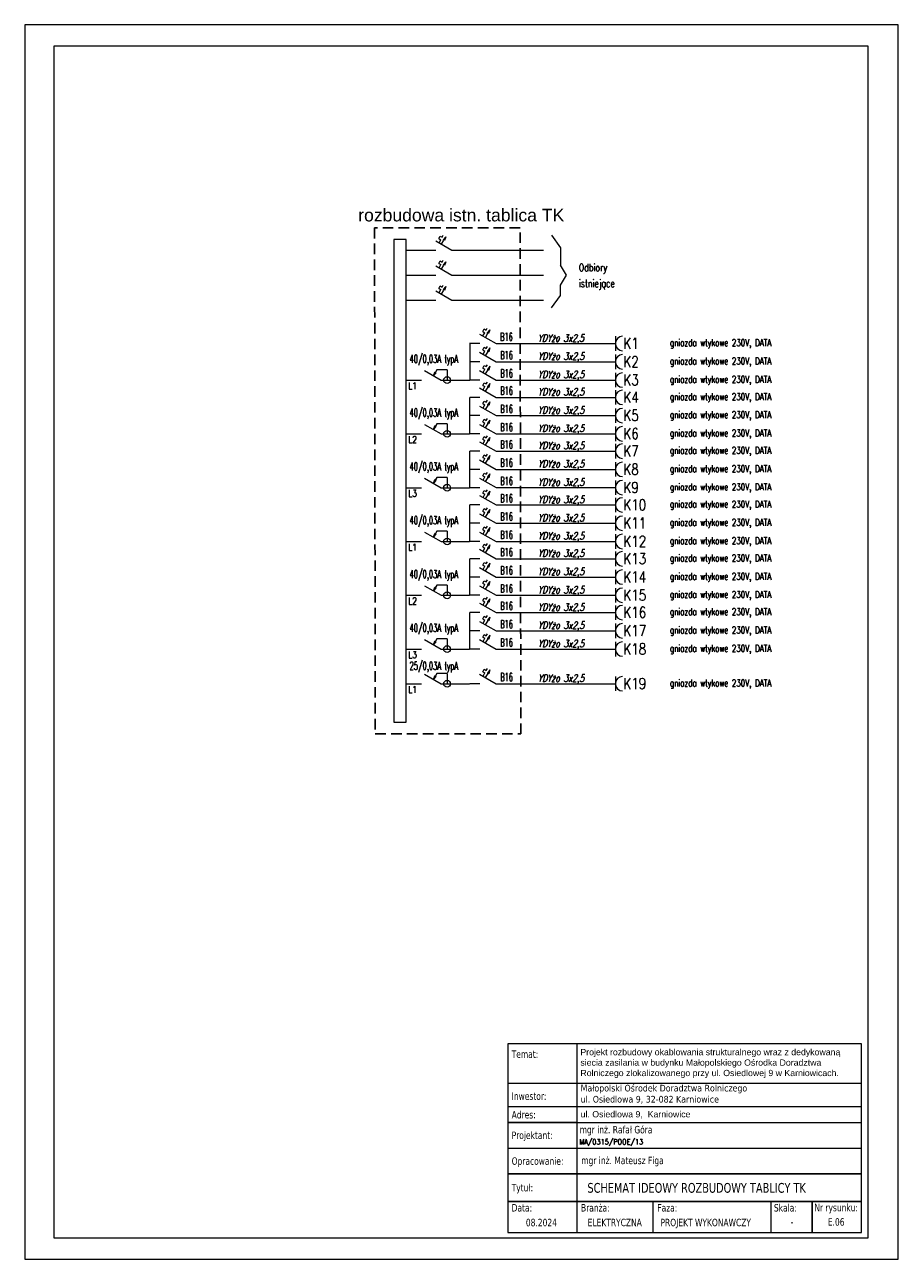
# Model space of a CAD drawing. Header units: millimetres. Extents: x 1468 to 6168, y 2353 to 26545.
# Tile 28 of 29: x 4053 to 6153, y 20423 to 23393. Entities that reach past the tile are written whole.
import ezdxf
from ezdxf.enums import TextEntityAlignment as Align

# ---------------------------------------------------------------- set-up
doc = ezdxf.new("R2010")
doc.units = ezdxf.units.MM
doc.linetypes.add('DASHED', pattern=[19.05, 12.7, -6.35])
doc.layers.get('0').update_dxf_attribs({"lineweight": 0})
doc.layers.add('EL_OBRAMOWANIE', color=80, linetype='Continuous', lineweight=0, plot=False)
doc.layers.add('INNE', color=2, linetype='Continuous')
doc.layers.add('INSTAL', color=2, linetype='Continuous')
doc.layers.add('TEXT', color=7, linetype='Continuous', lineweight=0)
doc.layers.add('ZBP tabelka', color=7, linetype='Continuous', lineweight=0)
doc.styles.add('Hochtief-cienki', font='arial.ttf')
doc.styles.add('SIMPLEX', font='simplex.shx')
doc.styles.add('TABELKA', font='romans.shx', dxfattribs={"width": 0.8, "height": 10})
doc.styles.add('Tahoma', font='tahoma.ttf')

msp = doc.modelspace()

# ---------------------------------------------------------------- hatches: boundary and pattern name
at = {"layer": 'INNE', "lineweight": 13}
h = msp.add_hatch(color=256, dxfattribs=at)
h.paths.add_polyline_path([(5059.6, 22875.3), (5061, 22874.4), (5065.7, 22882.6)])
h.paths.add_polyline_path([(5065.7, 22882.6), (5061, 22874.4), (5062.6, 22873.5)])
h = msp.add_hatch(color=256, dxfattribs=at)
h.paths.add_polyline_path([(5059.6, 22815.3), (5061, 22814.4), (5065.7, 22822.6)])
h.paths.add_polyline_path([(5065.7, 22822.6), (5061, 22814.4), (5062.6, 22813.5)])
h = msp.add_hatch(color=256, dxfattribs=at)
h.paths.add_polyline_path([(5059.6, 22755.3), (5061, 22754.4), (5065.7, 22762.6)])
h.paths.add_polyline_path([(5065.7, 22762.6), (5061, 22754.4), (5062.6, 22753.5)])
h = msp.add_hatch(color=10, dxfattribs=at)
h.paths.add_polyline_path([(5165.3, 22651.4), (5166.8, 22650.5), (5171.6, 22658.9)])
h.paths.add_polyline_path([(5171.6, 22658.9), (5166.8, 22650.5), (5168.5, 22649.6)])
h = msp.add_hatch(color=10, dxfattribs=at)
h.paths.add_polyline_path([(5165.6, 22607.5), (5167.1, 22606.6), (5171.9, 22615)])
h.paths.add_polyline_path([(5171.9, 22615), (5167.1, 22606.6), (5168.8, 22605.7)])
h = msp.add_hatch(color=10, dxfattribs=at)
h.paths.add_polyline_path([(5165.6, 22563.6), (5167.1, 22562.7), (5171.9, 22571.1)])
h.paths.add_polyline_path([(5171.9, 22571.1), (5167.1, 22562.7), (5168.8, 22561.8)])
h = msp.add_hatch(color=10, dxfattribs=at)
h.paths.add_polyline_path([(5165.6, 22521.9), (5167.1, 22521.1), (5171.9, 22529.4)])
h.paths.add_polyline_path([(5171.9, 22529.4), (5167.1, 22521.1), (5168.8, 22520.1)])
h = msp.add_hatch(color=10, dxfattribs=at)
h.paths.add_polyline_path([(5165.6, 22478.1), (5167.1, 22477.2), (5171.9, 22485.6)])
h.paths.add_polyline_path([(5171.9, 22485.6), (5167.1, 22477.2), (5168.8, 22476.3)])
h = msp.add_hatch(color=10, dxfattribs=at)
h.paths.add_polyline_path([(5165.6, 22434.2), (5167.1, 22433.3), (5171.9, 22441.7)])
h.paths.add_polyline_path([(5171.9, 22441.7), (5167.1, 22433.3), (5168.8, 22432.4)])
h = msp.add_hatch(color=10, dxfattribs=at)
h.paths.add_polyline_path([(5165.6, 22392.5), (5167.1, 22391.6), (5171.9, 22400)])
h.paths.add_polyline_path([(5171.9, 22400), (5167.1, 22391.6), (5168.8, 22390.7)])
h = msp.add_hatch(color=10, dxfattribs=at)
h.paths.add_polyline_path([(5165.6, 22348.6), (5167.1, 22347.7), (5171.9, 22356.1)])
h.paths.add_polyline_path([(5171.9, 22356.1), (5167.1, 22347.7), (5168.8, 22346.8)])
h = msp.add_hatch(color=10, dxfattribs=at)
h.paths.add_polyline_path([(5165.6, 22304.7), (5167.1, 22303.8), (5171.9, 22312.2)])
h.paths.add_polyline_path([(5171.9, 22312.2), (5167.1, 22303.8), (5168.8, 22302.9)])
h = msp.add_hatch(color=10, dxfattribs=at)
h.paths.add_polyline_path([(5165.6, 22263.1), (5167.1, 22262.2), (5171.9, 22270.6)])
h.paths.add_polyline_path([(5171.9, 22270.6), (5167.1, 22262.2), (5168.8, 22261.3)])
h = msp.add_hatch(color=10, dxfattribs=at)
h.paths.add_polyline_path([(5165.6, 22219.2), (5167.1, 22218.3), (5171.9, 22226.7)])
h.paths.add_polyline_path([(5171.9, 22226.7), (5167.1, 22218.3), (5168.8, 22217.4)])
h = msp.add_hatch(color=10, dxfattribs=at)
h.paths.add_polyline_path([(5165.6, 22175.3), (5167.1, 22174.4), (5171.9, 22182.8)])
h.paths.add_polyline_path([(5171.9, 22182.8), (5167.1, 22174.4), (5168.8, 22173.5)])
h = msp.add_hatch(color=10, dxfattribs=at)
h.paths.add_polyline_path([(5165.6, 22133.6), (5167.1, 22132.7), (5171.9, 22141.1)])
h.paths.add_polyline_path([(5171.9, 22141.1), (5167.1, 22132.7), (5168.8, 22131.8)])
h = msp.add_hatch(color=10, dxfattribs=at)
h.paths.add_polyline_path([(5165.6, 22089.7), (5167.1, 22088.8), (5171.9, 22097.2)])
h.paths.add_polyline_path([(5171.9, 22097.2), (5167.1, 22088.8), (5168.8, 22087.9)])
h = msp.add_hatch(color=10, dxfattribs=at)
h.paths.add_polyline_path([(5165.6, 22045.8), (5167.1, 22045), (5171.9, 22053.3)])
h.paths.add_polyline_path([(5171.9, 22053.3), (5167.1, 22045), (5168.8, 22044)])
h = msp.add_hatch(color=10, dxfattribs=at)
h.paths.add_polyline_path([(5165.6, 22004.2), (5167.1, 22003.3), (5171.9, 22011.7)])
h.paths.add_polyline_path([(5171.9, 22011.7), (5167.1, 22003.3), (5168.8, 22002.4)])
h = msp.add_hatch(color=10, dxfattribs=at)
h.paths.add_polyline_path([(5165.6, 21960.3), (5167.1, 21959.4), (5171.9, 21967.8)])
h.paths.add_polyline_path([(5171.9, 21967.8), (5167.1, 21959.4), (5168.8, 21958.5)])
h = msp.add_hatch(color=10, dxfattribs=at)
h.paths.add_polyline_path([(5165.6, 21916.4), (5167.1, 21915.5), (5171.9, 21923.9)])
h.paths.add_polyline_path([(5171.9, 21923.9), (5167.1, 21915.5), (5168.8, 21914.6)])
h = msp.add_hatch(color=10, dxfattribs=at)
h.paths.add_polyline_path([(5165.6, 21833.1), (5167.1, 21832.2), (5171.9, 21840.6)])
h.paths.add_polyline_path([(5171.9, 21840.6), (5167.1, 21832.2), (5168.8, 21831.3)])

# ---------------------------------------------------------------- linework, layer by layer
at = {"lineweight": 13}
for p, q in [((5320, 22886.1), (5341.7, 22856.2)), ((5341.7, 22856.2), (5341.7, 22814.5)), ((5355.8, 22790.3), (5341.7, 22814.5)), ((5341.7, 22766.1), (5355.8, 22790.3)), ((5341.7, 22741.2), (5341.7, 22766.1)), ((5320, 22711.3), (5341.7, 22741.2))]:
    msp.add_line(p, q, dxfattribs=at)
at = {"layer": 'EL_OBRAMOWANIE', "color": 1}
for points in [[(6153.4, 23392.7), (4053.4, 23392.7), (4053.4, 20422.7), (6153.4, 20422.7)], [(4123.8, 23341.4), (4123.8, 20474.7), (6081.2, 20474.7), (6081.2, 23341.4)]]:
    msp.add_lwpolyline(points, close=True, dxfattribs=at)
at = {"layer": 'INNE', "lineweight": 13}
for p, q in [((5041.5, 22872.4), (5080.2, 22850.3)), ((5048.9, 22878.2), (5052.3, 22884.3)), ((5048.9, 22878.2), (5053.7, 22875.5)), ((5049.5, 22868.1), (5053.7, 22875.5)), ((5052.3, 22884.3), (5057.2, 22881.6)), ((5055.6, 22864.6), (5061.1, 22874.2)), ((5055.6, 22864.6), (5061.1, 22874.2)), ((5057.2, 22881.6), (5059.7, 22886)), ((5065.7, 22882.6), (5059.6, 22875.3)), ((5065.7, 22882.6), (5062.6, 22873.5)), ((5080.2, 22850.3), (5300.9, 22850.3)), ((5041.5, 22812.4), (5080.2, 22790.3)), ((5048.9, 22818.2), (5052.3, 22824.3)), ((5048.9, 22818.2), (5053.7, 22815.5)), ((5049.5, 22808.1), (5053.7, 22815.5)), ((5052.3, 22824.3), (5057.2, 22821.6)), ((5055.6, 22804.6), (5061.1, 22814.2)), ((5055.6, 22804.6), (5061.1, 22814.2)), ((5057.2, 22821.6), (5059.7, 22826)), ((5065.7, 22822.6), (5059.6, 22815.3)), ((5065.7, 22822.6), (5062.6, 22813.5)), ((5080.2, 22790.3), (5300.9, 22790.3)), ((5041.5, 22752.4), (5080.2, 22730.3)), ((5048.9, 22758.2), (5052.3, 22764.3)), ((5048.9, 22758.2), (5053.7, 22755.5)), ((5049.5, 22748.1), (5053.7, 22755.5)), ((5052.3, 22764.3), (5057.2, 22761.6)), ((5055.6, 22744.6), (5061.1, 22754.2)), ((5055.6, 22744.6), (5061.1, 22754.2)), ((5057.2, 22761.6), (5059.7, 22766)), ((5065.7, 22762.6), (5059.6, 22755.3)), ((5065.7, 22762.6), (5062.6, 22753.5)), ((5080.2, 22730.3), (5300.9, 22730.3))]:
    msp.add_line(p, q, dxfattribs=at)
at = {"layer": 'INNE', "color": 10, "lineweight": 13}
for p, q in [((5162.8, 22657.9), (5165.4, 22662.4)), ((5146.7, 22648.4), (5186.6, 22625.7)), ((5154.3, 22654.4), (5157.9, 22660.7)), ((5154.3, 22654.4), (5159.3, 22651.6)), ((5154.9, 22644), (5159.3, 22651.6)), ((5157.9, 22660.7), (5162.8, 22657.9)), ((5161.2, 22640.4), (5166.9, 22650.3)), ((5171.6, 22658.9), (5165.3, 22651.4)), ((5168.5, 22649.6), (5165.3, 22651.4)), ((5171.6, 22658.9), (5168.5, 22649.6)), ((5473.4, 22643.1), (5473.4, 22608.3)), ((5147.3, 22625.6), (5122.8, 22625.6)), ((5123.1, 22625.6), (5123.1, 22537.8)), ((5147, 22604.6), (5186.9, 22581.8)), ((5154.6, 22610.5), (5158.2, 22616.8)), ((5154.6, 22610.5), (5159.6, 22607.7)), ((5155.2, 22600.1), (5159.6, 22607.7)), ((5158.2, 22616.8), (5163.1, 22614)), ((5161.5, 22596.5), (5167.2, 22606.4)), ((5163.1, 22614), (5165.7, 22618.5)), ((5171.9, 22615), (5165.6, 22607.5)), ((5168.8, 22605.7), (5165.6, 22607.5)), ((5171.9, 22615), (5168.8, 22605.7)), ((5186.6, 22625.7), (5473.4, 22625.7)), ((5147.6, 22581.7), (5123.2, 22581.7)), ((5154.6, 22566.6), (5158.2, 22572.9)), ((5158.2, 22572.9), (5163.1, 22570.1)), ((5163.1, 22570.1), (5165.7, 22574.6)), ((5186.9, 22581.8), (5473.7, 22581.8)), ((5473.4, 22599.2), (5473.4, 22564.4)), ((5014.5, 22560.6), (5054.4, 22537.8)), ((5036.4, 22548), (5039.7, 22557.2)), ((5036.4, 22548), (5042.9, 22555.4)), ((5044.3, 22562.3), (5038.6, 22552.4)), ((5042.9, 22555.4), (5039.7, 22557.2)), ((5068.8, 22562.3), (5044.3, 22562.3)), ((5068.8, 22562.3), (5044.3, 22562.3)), ((5068.8, 22562.3), (5068.8, 22537.8)), ((5147, 22560.7), (5186.9, 22537.9)), ((5154.6, 22566.6), (5159.6, 22563.8)), ((5155.2, 22556.2), (5159.6, 22563.8)), ((5161.5, 22552.6), (5167.2, 22562.5)), ((5171.9, 22571.1), (5165.6, 22563.6)), ((5168.8, 22561.8), (5165.6, 22563.6)), ((5171.9, 22571.1), (5168.8, 22561.8)), ((5473.4, 22555.3), (5473.4, 22520.5)), ((5054.4, 22537.8), (5123.1, 22537.8)), ((5147.6, 22537.8), (5123.1, 22537.8)), ((5147, 22519), (5186.9, 22496.2)), ((5154.6, 22525), (5158.2, 22531.3)), ((5154.6, 22525), (5159.6, 22522.2)), ((5155.2, 22514.6), (5159.6, 22522.2)), ((5158.2, 22531.3), (5163.1, 22528.4)), ((5161.5, 22511), (5167.2, 22520.9)), ((5163.1, 22528.4), (5165.7, 22533)), ((5171.9, 22529.4), (5165.6, 22521.9)), ((5168.8, 22520.1), (5165.6, 22521.9)), ((5171.9, 22529.4), (5168.8, 22520.1)), ((5186.9, 22537.9), (5473.7, 22537.9)), ((5473.4, 22513.7), (5473.4, 22478.8)), ((5122.8, 22496.2), (5122.8, 22408.4)), ((5147.6, 22496.2), (5123.1, 22496.2)), ((5154.6, 22481.1), (5158.2, 22487.4)), ((5158.2, 22487.4), (5163.1, 22484.5)), ((5163.1, 22484.5), (5165.7, 22489.1)), ((5171.9, 22485.6), (5165.6, 22478.1)), ((5171.9, 22485.6), (5168.8, 22476.3)), ((5186.9, 22496.2), (5473.7, 22496.2)), ((5147, 22475.1), (5186.9, 22452.3)), ((5154.6, 22481.1), (5159.6, 22478.3)), ((5155.2, 22470.7), (5159.6, 22478.3)), ((5161.5, 22467.1), (5167.2, 22477)), ((5168.8, 22476.3), (5165.6, 22478.1)), ((5473.4, 22469.8), (5473.4, 22434.9)), ((5014.5, 22431.2), (5054.3, 22408.4)), ((5036.4, 22418.5), (5039.7, 22427.8)), ((5036.4, 22418.5), (5042.9, 22426)), ((5044.3, 22432.8), (5038.6, 22422.9)), ((5042.9, 22426), (5039.7, 22427.8)), ((5068.8, 22432.9), (5044.3, 22432.9)), ((5068.8, 22432.8), (5044.3, 22432.8)), ((5068.8, 22432.8), (5068.8, 22408.4)), ((5147.6, 22452.3), (5123.1, 22452.3)), ((5147, 22431.2), (5186.9, 22408.4)), ((5154.6, 22437.2), (5158.2, 22443.5)), ((5154.6, 22437.2), (5159.6, 22434.4)), ((5155.2, 22426.8), (5159.6, 22434.4)), ((5158.2, 22443.5), (5163.1, 22440.6)), ((5161.5, 22423.2), (5167.2, 22433.1)), ((5163.1, 22440.6), (5165.7, 22445.2)), ((5171.9, 22441.7), (5165.6, 22434.2)), ((5168.8, 22432.4), (5165.6, 22434.2)), ((5171.9, 22441.7), (5168.8, 22432.4)), ((5186.9, 22452.3), (5473.7, 22452.3)), ((5473.4, 22425.9), (5473.4, 22391)), ((5054.3, 22408.4), (5122.8, 22408.4)), ((5147.6, 22408.4), (5123.1, 22408.4)), ((5154.6, 22395.5), (5158.2, 22401.8)), ((5154.6, 22395.5), (5159.6, 22392.7)), ((5158.2, 22401.8), (5163.1, 22399)), ((5163.1, 22399), (5165.7, 22403.5)), ((5171.9, 22400), (5165.6, 22392.5)), ((5171.9, 22400), (5168.8, 22390.7)), ((5186.9, 22408.4), (5473.7, 22408.4)), ((5122.8, 22366.7), (5122.8, 22278.9)), ((5147.6, 22366.7), (5123.1, 22366.7)), ((5147, 22389.6), (5186.9, 22366.8)), ((5155.2, 22385.1), (5159.6, 22392.7)), ((5161.5, 22381.5), (5167.2, 22391.4)), ((5168.8, 22390.7), (5165.6, 22392.5)), ((5186.9, 22366.8), (5473.7, 22366.8)), ((5473.4, 22384.2), (5473.4, 22349.4)), ((5147, 22345.7), (5186.9, 22322.9)), ((5154.6, 22351.6), (5158.2, 22357.9)), ((5154.6, 22351.6), (5159.6, 22348.8)), ((5155.2, 22341.2), (5159.6, 22348.8)), ((5158.2, 22357.9), (5163.1, 22355.1)), ((5161.5, 22337.6), (5167.2, 22347.5)), ((5163.1, 22355.1), (5165.7, 22359.6)), ((5171.9, 22356.1), (5165.6, 22348.6)), ((5168.8, 22346.8), (5165.6, 22348.6)), ((5171.9, 22356.1), (5168.8, 22346.8)), ((5473.4, 22340.3), (5473.4, 22305.5)), ((5147.6, 22322.8), (5123.1, 22322.8)), ((5154.6, 22307.8), (5158.2, 22314)), ((5154.6, 22307.8), (5159.6, 22304.9)), ((5155.2, 22297.3), (5159.6, 22304.9)), ((5158.2, 22314), (5163.1, 22311.2)), ((5163.1, 22311.2), (5165.7, 22315.7)), ((5171.9, 22312.2), (5165.6, 22304.7)), ((5168.8, 22302.9), (5165.6, 22304.7)), ((5171.9, 22312.2), (5168.8, 22302.9)), ((5186.9, 22322.9), (5473.7, 22322.9)), ((5014.5, 22301.7), (5054.3, 22278.9)), ((5036.4, 22289.1), (5039.7, 22298.3)), ((5036.4, 22289.1), (5042.9, 22296.5)), ((5044.3, 22303.4), (5038.6, 22293.5)), ((5042.9, 22296.5), (5039.7, 22298.3)), ((5068.8, 22303.4), (5044.3, 22303.4)), ((5068.8, 22303.4), (5044.3, 22303.4)), ((5054.3, 22278.9), (5122.8, 22278.9)), ((5068.8, 22303.4), (5068.8, 22278.9)), ((5147.6, 22278.9), (5123.1, 22278.9)), ((5147, 22301.8), (5186.9, 22279)), ((5161.5, 22293.7), (5167.2, 22303.7)), ((5186.9, 22279), (5473.7, 22279)), ((5473.4, 22296.4), (5473.4, 22261.6)), ((5147, 22260.1), (5186.9, 22237.3)), ((5154.6, 22266.1), (5158.2, 22272.4)), ((5154.6, 22266.1), (5159.6, 22263.3)), ((5155.2, 22255.7), (5159.6, 22263.3)), ((5158.2, 22272.4), (5163.1, 22269.5)), ((5161.5, 22252.1), (5167.2, 22262)), ((5163.1, 22269.5), (5165.7, 22274.1)), ((5171.9, 22270.6), (5165.6, 22263.1)), ((5168.8, 22261.3), (5165.6, 22263.1)), ((5171.9, 22270.6), (5168.8, 22261.3)), ((5473.4, 22254.8), (5473.4, 22219.9)), ((5122.8, 22237.3), (5122.8, 22149.5)), ((5147.6, 22237.3), (5123.1, 22237.3)), ((5147, 22216.2), (5186.9, 22193.4)), ((5154.6, 22222.2), (5158.2, 22228.5)), ((5154.6, 22222.2), (5159.6, 22219.4)), ((5155.2, 22211.8), (5159.6, 22219.4)), ((5158.2, 22228.5), (5163.1, 22225.6)), ((5161.5, 22208.2), (5167.2, 22218.1)), ((5163.1, 22225.6), (5165.7, 22230.2)), ((5171.9, 22226.7), (5165.6, 22219.2)), ((5168.8, 22217.4), (5165.6, 22219.2)), ((5171.9, 22226.7), (5168.8, 22217.4)), ((5186.9, 22237.3), (5473.7, 22237.3)), ((5147.6, 22193.4), (5123.1, 22193.4)), ((5163.1, 22181.7), (5165.7, 22186.3)), ((5186.9, 22193.4), (5473.7, 22193.4)), ((5473.4, 22210.9), (5473.4, 22176)), ((5014.5, 22172.3), (5054.3, 22149.5)), ((5036.4, 22159.6), (5039.7, 22168.9)), ((5036.4, 22159.6), (5042.9, 22167.1)), ((5044.3, 22174), (5038.6, 22164)), ((5042.9, 22167.1), (5039.7, 22168.9)), ((5068.8, 22174), (5044.3, 22174)), ((5068.8, 22174), (5044.3, 22174)), ((5068.8, 22174), (5068.8, 22149.5)), ((5147, 22172.3), (5186.9, 22149.6)), ((5154.6, 22178.3), (5158.2, 22184.6)), ((5154.6, 22178.3), (5159.6, 22175.5)), ((5155.2, 22167.9), (5159.6, 22175.5)), ((5158.2, 22184.6), (5163.1, 22181.7)), ((5161.5, 22164.3), (5167.2, 22174.2)), ((5171.9, 22182.8), (5165.6, 22175.3)), ((5168.8, 22173.5), (5165.6, 22175.3)), ((5171.9, 22182.8), (5168.8, 22173.5)), ((5473.4, 22167), (5473.4, 22132.1)), ((5054.3, 22149.5), (5122.8, 22149.5)), ((5147.6, 22149.5), (5123.1, 22149.5)), ((5147, 22130.7), (5186.9, 22107.9)), ((5154.6, 22136.6), (5158.2, 22142.9)), ((5154.6, 22136.6), (5159.6, 22133.8)), ((5155.2, 22126.2), (5159.6, 22133.8)), ((5158.2, 22142.9), (5163.1, 22140.1)), ((5161.5, 22122.6), (5167.2, 22132.5)), ((5163.1, 22140.1), (5165.7, 22144.6)), ((5171.9, 22141.1), (5165.6, 22133.6)), ((5168.8, 22131.8), (5165.6, 22133.6)), ((5171.9, 22141.1), (5168.8, 22131.8)), ((5186.9, 22149.6), (5473.7, 22149.6)), ((5122.8, 22107.8), (5122.8, 22020)), ((5147.6, 22107.8), (5123.1, 22107.8)), ((5154.6, 22092.8), (5158.2, 22099)), ((5158.2, 22099), (5163.1, 22096.2)), ((5163.1, 22096.2), (5165.7, 22100.7)), ((5171.9, 22097.2), (5165.6, 22089.7)), ((5171.9, 22097.2), (5168.8, 22087.9)), ((5186.9, 22107.9), (5473.7, 22107.9)), ((5473.4, 22125.3), (5473.4, 22090.5)), ((5147, 22086.8), (5186.9, 22064)), ((5154.6, 22092.8), (5159.6, 22089.9)), ((5155.2, 22082.3), (5159.6, 22089.9)), ((5161.5, 22078.7), (5167.2, 22088.7)), ((5168.8, 22087.9), (5165.6, 22089.7)), ((5473.4, 22081.4), (5473.4, 22046.6)), ((5014.5, 22042.8), (5054.3, 22020)), ((5036.4, 22030.2), (5039.7, 22039.4)), ((5036.4, 22030.2), (5042.9, 22037.6)), ((5044.3, 22044.5), (5038.6, 22034.6)), ((5042.9, 22037.6), (5039.7, 22039.4)), ((5068.8, 22044.5), (5044.3, 22044.5)), ((5068.8, 22044.5), (5044.3, 22044.5)), ((5068.8, 22044.5), (5068.8, 22020)), ((5147.6, 22063.9), (5123.1, 22063.9)), ((5147, 22042.9), (5186.9, 22020.1)), ((5154.6, 22048.9), (5158.2, 22055.1)), ((5154.6, 22048.9), (5159.6, 22046)), ((5155.2, 22038.4), (5159.6, 22046)), ((5158.2, 22055.1), (5163.1, 22052.3)), ((5161.5, 22034.8), (5167.2, 22044.8)), ((5163.1, 22052.3), (5165.7, 22056.9)), ((5171.9, 22053.3), (5165.6, 22045.8)), ((5168.8, 22044), (5165.6, 22045.8)), ((5171.9, 22053.3), (5168.8, 22044)), ((5186.9, 22064), (5473.7, 22064)), ((5473.4, 22037.5), (5473.4, 22002.7)), ((5054.3, 22020), (5122.8, 22020)), ((5147.6, 22020), (5123.1, 22020)), ((5154.6, 22007.2), (5158.2, 22013.5)), ((5158.2, 22013.5), (5163.1, 22010.6)), ((5163.1, 22010.6), (5165.7, 22015.2)), ((5171.9, 22011.7), (5165.6, 22004.2)), ((5171.9, 22011.7), (5168.8, 22002.4)), ((5186.9, 22020.1), (5473.7, 22020.1)), ((5122.8, 21978.4), (5122.8, 21890.6)), ((5147.6, 21978.4), (5123.1, 21978.4)), ((5147, 22001.2), (5186.9, 21978.4)), ((5154.6, 22007.2), (5159.6, 22004.4)), ((5155.2, 21996.8), (5159.6, 22004.4)), ((5161.5, 21993.2), (5167.2, 22003.1)), ((5168.8, 22002.4), (5165.6, 22004.2)), ((5186.9, 21978.4), (5473.7, 21978.4)), ((5473.4, 21995.9), (5473.4, 21961)), ((5147, 21957.3), (5186.9, 21934.6)), ((5154.6, 21963.3), (5158.2, 21969.6)), ((5154.6, 21963.3), (5159.6, 21960.5)), ((5155.2, 21952.9), (5159.6, 21960.5)), ((5158.2, 21969.6), (5163.1, 21966.7)), ((5161.5, 21949.3), (5167.2, 21959.2)), ((5163.1, 21966.7), (5165.7, 21971.3)), ((5171.9, 21967.8), (5165.6, 21960.3)), ((5168.8, 21958.5), (5165.6, 21960.3)), ((5171.9, 21967.8), (5168.8, 21958.5)), ((5473.4, 21952), (5473.4, 21917.1)), ((5147.6, 21934.5), (5123.1, 21934.5)), ((5154.6, 21919.4), (5158.2, 21925.7)), ((5154.6, 21919.4), (5159.6, 21916.6)), ((5158.2, 21925.7), (5163.1, 21922.8)), ((5163.1, 21922.8), (5165.7, 21927.4)), ((5171.9, 21923.9), (5165.6, 21916.4)), ((5171.9, 21923.9), (5168.8, 21914.6)), ((5186.9, 21934.6), (5473.7, 21934.6)), ((5014.5, 21913.4), (5054.3, 21890.6)), ((5036.4, 21900.7), (5039.7, 21910)), ((5036.4, 21900.7), (5042.9, 21908.2)), ((5044.3, 21915.1), (5038.6, 21905.1)), ((5042.9, 21908.2), (5039.7, 21910)), ((5068.8, 21915.1), (5044.3, 21915.1)), ((5068.8, 21915.1), (5044.3, 21915.1)), ((5054.3, 21890.6), (5122.8, 21890.6)), ((5068.8, 21915.1), (5068.8, 21890.6)), ((5147.6, 21890.6), (5123.1, 21890.6)), ((5147, 21913.4), (5186.9, 21890.7)), ((5155.2, 21909), (5159.6, 21916.6)), ((5161.5, 21905.4), (5167.2, 21915.3)), ((5168.8, 21914.6), (5165.6, 21916.4)), ((5186.9, 21890.7), (5473.7, 21890.7)), ((5473.4, 21908.1), (5473.4, 21873.2)), ((5014.5, 21830), (5054.3, 21807.3)), ((5044.3, 21831.7), (5038.6, 21821.8)), ((5068.8, 21831.8), (5044.3, 21831.8)), ((5068.8, 21831.7), (5044.3, 21831.7)), ((5068.8, 21831.7), (5068.8, 21807.3)), ((5147, 21830.1), (5186.9, 21807.3)), ((5154.6, 21836.1), (5158.2, 21842.4)), ((5154.6, 21836.1), (5159.6, 21833.3)), ((5155.2, 21825.7), (5159.6, 21833.3)), ((5158.2, 21842.4), (5163.1, 21839.5)), ((5161.5, 21822.1), (5167.2, 21832)), ((5163.1, 21839.5), (5165.7, 21844.1)), ((5171.9, 21840.6), (5165.6, 21833.1)), ((5168.8, 21831.3), (5165.6, 21833.1)), ((5171.9, 21840.6), (5168.8, 21831.3)), ((5036.4, 21817.4), (5039.7, 21826.7)), ((5036.4, 21817.4), (5042.9, 21824.9)), ((5042.9, 21824.9), (5039.7, 21826.7)), ((5054.3, 21807.3), (5122.8, 21807.3)), ((5147.6, 21807.3), (5123.1, 21807.3)), ((5186.9, 21807.3), (5473.7, 21807.3)), ((5473.4, 21824.8), (5473.4, 21789.9))]:
    msp.add_line(p, q, dxfattribs=at)
at = {"layer": 'INNE', "lineweight": 13}
msp.add_lwpolyline([(4970.7, 21715), (4970.7, 22876.1), (4940.7, 22876.1), (4940.8, 21715), (4970.7, 21715)], dxfattribs=at)
at = {"layer": 'INNE', "color": 10, "lineweight": 13}
for centre in [(5068.8, 22537.8), (5068.8, 22408.4), (5068.8, 22278.9), (5068.8, 22149.5), (5068.8, 22020), (5068.8, 21890.6), (5068.8, 21807.3)]:
    msp.add_circle(centre, 8.16, dxfattribs=at)
for centre in [(5490.8, 22625.7), (5490.8, 22581.8), (5490.8, 22537.9), (5490.8, 22496.2), (5490.8, 22452.3), (5490.8, 22408.4), (5490.8, 22366.8), (5490.8, 22322.9), (5490.8, 22279), (5490.8, 22237.3), (5490.8, 22193.4), (5490.8, 22149.6), (5490.8, 22107.9), (5490.8, 22064), (5490.8, 22020.1), (5490.8, 21978.4), (5490.8, 21934.6), (5490.8, 21890.7), (5490.8, 21807.3)]:
    msp.add_arc(centre, 17.4, 90, 270, dxfattribs=at)
at = {"layer": 'INSTAL', "lineweight": 13, "ltscale": 10}
for p, q in [((4970.6, 22850.2), (5042.1, 22850.2)), ((4970.6, 22790.2), (5042.1, 22790.2)), ((4970.6, 22730.2), (5042.1, 22730.2))]:
    msp.add_line(p, q, dxfattribs=at)
at = {"layer": 'INSTAL', "color": 10, "lineweight": 13, "ltscale": 10}
for p, q in [((4970.4, 22537.8), (5007.5, 22537.8)), ((4970.4, 22408.3), (5007.5, 22408.3)), ((4970.4, 22278.9), (5007.5, 22278.9)), ((4970.4, 22149.4), (5007.5, 22149.4)), ((4970.4, 22020), (5007.5, 22020)), ((4970.4, 21890.5), (5007.5, 21890.5)), ((4970.4, 21807.2), (5007.5, 21807.2))]:
    msp.add_line(p, q, dxfattribs=at)
at = {"layer": 'INSTAL', "linetype": 'DASHED', "ltscale": 2}
msp.add_lwpolyline([(5246, 21686.5), (5244.2, 22904.1), (4894.4, 22904.1), (4896.1, 21686.5), (5246, 21686.5)], dxfattribs=at)
at = {"layer": 'ZBP tabelka', "ltscale": 0.08}
for p, q in [((6065, 20941.1), (5215, 20941.1)), ((5380.7, 20941.1), (5380.7, 20736.5)), ((5215, 20846.8), (6065, 20846.8)), ((6065, 20789.1), (5215, 20789.1)), ((5380.7, 20752.1), (5215, 20752.1)), ((5215, 20752.1), (6065, 20752.1)), ((5215, 20752.1), (6065, 20752.1)), ((5380.7, 20752.1), (5380.7, 20628.1)), ((5215, 20690.1), (6065, 20690.1)), ((5380.7, 20690.1), (6065, 20690.1)), ((6065, 20628.1), (5215, 20628.1)), ((5215, 20628.1), (6065, 20628.1)), ((5215, 20628.1), (6065, 20628.1)), ((5380.7, 20628.1), (6065, 20628.1)), ((5215, 20562.1), (6065, 20562.1)), ((5563.2, 20562.1), (5563.2, 20487.1)), ((5847.1, 20562.1), (5847.1, 20487.1)), ((5939.4, 20562.1), (6065, 20562.1)), ((5946.1, 20487.1), (5946.1, 20562.1)), ((5946.1, 20562.1), (5946.1, 20487.1))]:
    msp.add_line(p, q, dxfattribs=at)
at = {"layer": 'ZBP tabelka'}
for p, q in [((5380.7, 20628.1), (5380.7, 20562.1)), ((6065, 20562.1), (5215, 20562.1)), ((5215, 20562.1), (5618.2, 20562.1)), ((6065, 20562.1), (5215, 20562.1)), ((5380.7, 20562.1), (5380.7, 20487.1))]:
    msp.add_line(p, q, dxfattribs=at)
at = {"layer": 'ZBP tabelka', "ltscale": 0.08}
for points in [[(5215, 20941.1), (5215, 20628.1)], [(6065, 20628.1), (6065, 20941.1)], [(5215, 20628.1), (5215, 20487.1), (6065, 20487.1), (6065, 20628.1)]]:
    msp.add_lwpolyline(points, dxfattribs=at)
msp.add_lwpolyline([(5380.7, 20752.1), (6065, 20752.1), (6065, 20789.1), (5380.7, 20789.1)], close=True, dxfattribs=at)

# ---------------------------------------------------------------- texts
at = {"layer": 'INSTAL', "lineweight": 13, "ltscale": 0.8, "style": 'Hochtief-cienki'}
msp.add_text('rozbudowa istn. tablica TK', height=30.24, dxfattribs=at).set_placement((4855.1, 22919.5))
at = {"layer": 'TEXT', "lineweight": 13, "ltscale": 0.8, "style": 'SIMPLEX', "width": 0.75}
for s, p in [('Odbiory', (5385.4, 22799.4)), ('istniejące', (5385.4, 22761.2))]:
    msp.add_text(s, height=18.32, dxfattribs=at).set_placement(p)
at = {"layer": 'TEXT', "color": 10, "lineweight": 13, "ltscale": 0.8, "style": 'SIMPLEX'}
for s, height, width, p in [('B16', 19.58, 0.6, (5196.1, 22632)), ('K1', 26.25, 0.8, (5492.6, 22612.9)), ('gniazda wtykowe 230V, DATA', 16.651, 0.75, (5604.5, 22619.3)), ('B16', 19.58, 0.6, (5196.4, 22588.1)), ('40/0,03A typA', 19.581, 0.6, (4978.6, 22579.1)), ('K2', 26.25, 0.8, (5492.6, 22569)), ('gniazda wtykowe 230V, DATA', 16.651, 0.75, (5604.5, 22575.4)), ('B16', 19.58, 0.6, (5196.4, 22544.2)), ('K3', 26.25, 0.8, (5492.6, 22525.1)), ('gniazda wtykowe 230V, DATA', 16.651, 0.75, (5604.5, 22531.5)), ('B16', 19.58, 0.6, (5196.4, 22502.5)), ('K4', 26.25, 0.8, (5492.6, 22483.5)), ('gniazda wtykowe 230V, DATA', 16.651, 0.75, (5604.5, 22489.8)), ('40/0,03A typA', 19.581, 0.6, (4978.6, 22449.7)), ('B16', 19.58, 0.6, (5196.4, 22458.6)), ('K5', 26.25, 0.8, (5492.6, 22439.6)), ('gniazda wtykowe 230V, DATA', 16.651, 0.75, (5604.5, 22446)), ('B16', 19.58, 0.6, (5196.4, 22414.7)), ('K6', 26.25, 0.8, (5492.6, 22395.7)), ('gniazda wtykowe 230V, DATA', 16.651, 0.75, (5604.5, 22402.1)), ('B16', 19.58, 0.6, (5196.4, 22373.1)), ('K7', 26.25, 0.8, (5492.6, 22354)), ('gniazda wtykowe 230V, DATA', 16.651, 0.75, (5604.5, 22360.4)), ('40/0,03A typA', 19.581, 0.6, (4978.6, 22320.2)), ('B16', 19.58, 0.6, (5196.4, 22329.2)), ('K8', 26.25, 0.8, (5492.6, 22310.1)), ('gniazda wtykowe 230V, DATA', 16.651, 0.75, (5604.5, 22316.5)), ('B16', 19.58, 0.6, (5196.4, 22285.3)), ('K9', 26.25, 0.8, (5492.6, 22266.2)), ('gniazda wtykowe 230V, DATA', 16.651, 0.75, (5604.5, 22272.6)), ('B16', 19.58, 0.6, (5196.4, 22243.6)), ('K10', 26.25, 0.8, (5492.6, 22224.6)), ('gniazda wtykowe 230V, DATA', 16.651, 0.75, (5604.5, 22231)), ('B16', 19.58, 0.6, (5196.4, 22199.7)), ('40/0,03A typA', 19.581, 0.6, (4978.6, 22190.8)), ('K11', 26.25, 0.8, (5492.6, 22180.7)), ('gniazda wtykowe 230V, DATA', 16.651, 0.75, (5604.5, 22187.1)), ('B16', 19.58, 0.6, (5196.4, 22155.8)), ('K12', 26.25, 0.8, (5492.6, 22136.8)), ('gniazda wtykowe 230V, DATA', 16.651, 0.75, (5604.5, 22143.2)), ('B16', 19.58, 0.6, (5196.4, 22114.2)), ('K13', 26.25, 0.8, (5492.6, 22095.1)), ('gniazda wtykowe 230V, DATA', 16.651, 0.75, (5604.5, 22101.5)), ('40/0,03A typA', 19.581, 0.6, (4978.6, 22061.3)), ('B16', 19.58, 0.6, (5196.4, 22070.3)), ('K14', 26.25, 0.8, (5492.6, 22051.2)), ('gniazda wtykowe 230V, DATA', 16.651, 0.75, (5604.5, 22057.6)), ('B16', 19.58, 0.6, (5196.4, 22026.4)), ('K15', 26.25, 0.8, (5492.6, 22007.3)), ('gniazda wtykowe 230V, DATA', 16.651, 0.75, (5604.5, 22013.7)), ('B16', 19.58, 0.6, (5196.4, 21984.7)), ('K16', 26.25, 0.8, (5492.6, 21965.7)), ('gniazda wtykowe 230V, DATA', 16.651, 0.75, (5604.5, 21972.1)), ('40/0,03A typA', 19.581, 0.6, (4978.6, 21931.9)), ('B16', 19.58, 0.6, (5196.4, 21940.8)), ('K17', 26.25, 0.8, (5492.6, 21921.8)), ('gniazda wtykowe 230V, DATA', 16.651, 0.75, (5604.5, 21928.2)), ('B16', 19.58, 0.6, (5196.4, 21896.9)), ('K18', 26.25, 0.8, (5492.6, 21877.9)), ('gniazda wtykowe 230V, DATA', 16.651, 0.75, (5604.5, 21884.3)), ('25/0,03A typA', 19.581, 0.6, (4978.6, 21840.8)), ('B16', 19.58, 0.6, (5196.4, 21813.6)), ('K19', 26.25, 0.8, (5492.6, 21794.6)), ('gniazda wtykowe 230V, DATA', 16.651, 0.75, (5604.5, 21801))]:
    msp.add_text(s, height=height, dxfattribs=dict(at, width=width)).set_placement(p)
at = {"layer": 'TEXT', "color": 10, "lineweight": 13, "ltscale": 0.8, "style": 'SIMPLEX', "oblique": 15, "width": 0.75}
for p in [(5286.6, 22630.1), (5286.9, 22586.3), (5286.9, 22542.4), (5286.9, 22500.7), (5286.9, 22456.8), (5286.9, 22412.9), (5286.9, 22371.3), (5286.9, 22327.4), (5286.9, 22283.5), (5286.9, 22241.8), (5286.9, 22197.9), (5286.9, 22154), (5286.9, 22112.4), (5286.9, 22068.5), (5286.9, 22024.6), (5286.9, 21982.9), (5286.9, 21939), (5286.9, 21895.1), (5286.9, 21811.8)]:
    msp.add_text('YDYżo 3x2,5', height=17.623, dxfattribs=at).set_placement(p)
at = {"layer": 'TEXT', "color": 10, "lineweight": 13, "ltscale": 0.8, "style": 'SIMPLEX', "width": 0.8}
for s, p in [('L1', (4975.5, 22524.2)), ('L2', (4975.5, 22394.8)), ('L3', (4975.5, 22265.3)), ('L1', (4975.5, 22135.9)), ('L2', (4975.5, 22006.4)), ('L3', (4975.5, 21877)), ('L1', (4975.5, 21793.6))]:
    msp.add_text(s, height=16.32, dxfattribs=at).set_placement(p, align=Align.MIDDLE_LEFT)
at = {"layer": 'ZBP tabelka', "width": 0.85}
for s, height, style, p in [('Temat:', 18, 'Tahoma', (5224, 20907.2)), ('MA/0315/POOE/13', 12.8, 'TABELKA', (5386.5, 20699)), ('Data:', 18, 'Tahoma', (5224, 20537.7)), ('Branża:', 18, 'Tahoma', (5390.7, 20537.7))]:
    msp.add_text(s, height=height, dxfattribs=dict(at, style=style)).set_placement(p)
at = {"layer": 'ZBP tabelka', "style": 'Tahoma', "width": 0.85}
for s, p in [('Inwestor:', (5224, 20815.3)), ('Adres:', (5224, 20770.6)), ('Projektant:', (5224, 20721.1)), ('Opracowanie:', (5224, 20659.1)), ('Tytuł:', (5224, 20595.1))]:
    msp.add_text(s, height=18, dxfattribs=at).set_placement(p, align=Align.MIDDLE_LEFT)
at = {"layer": 'ZBP tabelka', "ltscale": 100, "style": 'Tahoma', "width": 0.85}
for s, p in [('mgr inż. Rafał Góra', (5387.4, 20725.6)), ('08.2024', (5258.2, 20502.2))]:
    msp.add_text(s, height=18, dxfattribs=at).set_placement(p)
for s, height, p in [('mgr inż. Mateusz Figa', 18, (5490.4, 20651.6)), ('SCHEMAT IDEOWY ROZBUDOWY TABLICY TK', 23.4, (5668.7, 20582.9)), ('ELEKTRYCZNA', 18, (5471.8, 20502.3)), ('-', 18, (5898.2, 20503.6)), ('E.06', 18, (6004.1, 20503.6))]:
    msp.add_text(s, height=height, dxfattribs=at).set_placement(p, align=Align.CENTER)
at = {"layer": 'ZBP tabelka', "style": 'Tahoma', "width": 0.85}
for s, p in [('Faza:', (5598.1, 20537.7)), ('Skala:', (5882, 20537.7)), ('Nr rysunku: ', (6007, 20538.2))]:
    msp.add_text(s, height=18, dxfattribs=at).set_placement(p, align=Align.CENTER)
at = {"layer": 'ZBP tabelka', "color": 7, "ltscale": 100, "style": 'Tahoma', "width": 0.85}
msp.add_text('PROJEKT WYKONAWCZY', height=18, dxfattribs=at).set_placement((5690.5, 20502.3), align=Align.CENTER)
at = {"layer": 'ZBP tabelka', "ltscale": 2, "char_height": 16, "attachment_point": 1, "style": 'Tahoma'}
for s, insert, width in [('\\A1;{\\fArial|b0|i0|c238|p34;\\H0.94017x;Projekt rozbudowy okablowania strukturalnego wraz z dedykowaną siecia zasilania w budynku Małopolskiego Ośrodka Doradztwa Rolniczego zlokalizowanego przy ul. Osiedlowej 9 w Karniowicach.}', (5389.2, 20928.6), 674.332), ('{\\C7;Małopolski Ośrodek Doradztwa Rolniczego\\Pul. Osiedlowa 9, 32-082 Karniowice}', (5389.8, 20842.5), 610.63)]:
    msp.add_mtext(s, dxfattribs=dict(at, insert=insert, width=width))
at = {"layer": 'ZBP tabelka', "ltscale": 100, "insert": (5389.8, 20779.2), "char_height": 16, "width": 709.848, "attachment_point": 1, "style": 'Tahoma'}
msp.add_mtext('\\A1;{\\fArial|b0|i0|c238|p34;\\H0.940174x;\\C256;ul. Osiedlowa 9,  Karniowice}', dxfattribs=at)

doc.saveas('drawing.dxf')
